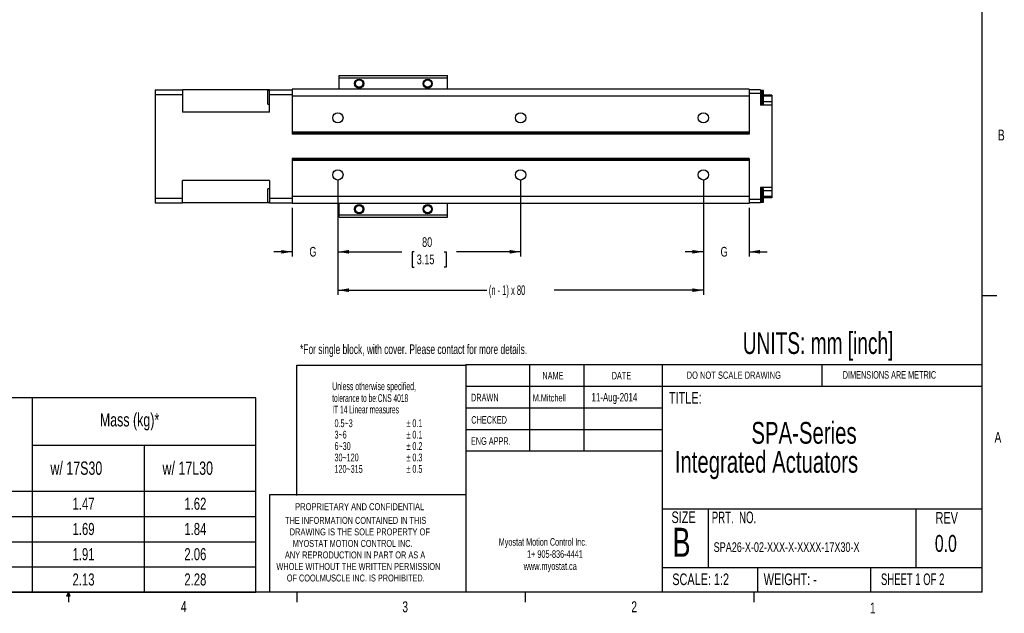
# Model space of a CAD drawing. Extents: x 11 to 421, y 5 to 275.
# Tile 5 of 7: x 205 to 421, y 5 to 135. Entities that reach past the tile are written whole.
import ezdxf
from ezdxf.enums import TextEntityAlignment as Align

# ---------------------------------------------------------------- set-up
doc = ezdxf.new("R2010")
doc.units = 0
doc.layers.get('0').update_dxf_attribs({"linetype": 'CONTINUOUS'})
doc.layers.add('FORMAT', color=7, linetype='CONTINUOUS')
doc.dimstyles.new('SLDDIMSTYLE0', dxfattribs={"dimtxt": 2.116667, "dimasz": 2.4, "dimexe": 0, "dimexo": 0.0625, "dimgap": 0.529167, "dimtad": 0, "dimlfac": 2, "dimrnd": 1e-09, "dimzin": 12, "dimsah": 1, "dimcen": 0.09, "dimazin": 3, "dimtfac": 1, "dimtofl": 0, "dimtmove": 0, "dimatfit": 3})
doc.dimstyles.new('SLDDIMSTYLE1', dxfattribs={"dimtxt": 2.116667, "dimasz": 2.4, "dimexe": 0, "dimexo": 0.0625, "dimgap": 0.529167, "dimtad": 0, "dimlfac": 2, "dimrnd": 1e-09, "dimzin": 12, "dimsah": 1, "dimcen": 0.09, "dimazin": 3, "dimtfac": 1, "dimtmove": 0, "dimatfit": 3})

# ---------------------------------------------------------------- blocks, each defined once
blk = doc.blocks.new('SW_NOTE_0')
at = {"color": 0, "linetype": 'CONTINUOUS'}
for s, width, p in [('Myostat Motion Control Inc.', 0.661111, (0, 0)), ('1+ 905-836-4441', 0.7, (6.2, -2.65)), ('www.myostat.ca', 0.7, (5.47, -5.3))]:
    blk.add_text(s, height=1.651, dxfattribs=dict(at, width=width)).set_placement(p, align=Align.BOTTOM_LEFT)
blk = doc.blocks.new('SW_NOTE_1')
at = {"color": 0, "linetype": 'CONTINUOUS'}
for s, width, p in [('THE INFORMATION CONTAINED IN THIS', 0.657576, (0, 0)), ('DRAWING IS THE SOLE PROPERTY OF', 0.643548, (1, -2.52)), ('MYOSTAT MOTION CONTROL INC. ', 0.65, (1.67, -5.05)), ('ANY REPRODUCTION IN PART OR AS A', 0.634375, (-0.04, -7.57)), ('WHOLE WITHOUT THE WRITTEN PERMISSION', 0.661111, (-1.91, -10.1)), ('OF COOLMUSCLE INC. IS PROHIBITED.', 0.657576, (0.37, -12.62))]:
    blk.add_text(s, height=1.524, dxfattribs=dict(at, width=width)).set_placement(p, align=Align.BOTTOM_LEFT)
blk = doc.blocks.new('SW_NOTE_2')
at = {"color": 0, "linetype": 'CONTINUOUS', "width": 0.7}
for s, height, p in [('SPA-Series', 4.763, (0, 0)), ('Integrated Actuators', 4.7625, (-16.77, -6.35))]:
    blk.add_text(s, height=height, dxfattribs=at).set_placement(p, align=Align.BOTTOM_LEFT)
blk = doc.blocks.new('SW_TABLEANNOTATION_0')
at = {"color": 0, "linetype": 'CONTINUOUS'}
for p, q in [((241.04, 0), (0, 0)), ((192.1, 0), (192.1, -42.56)), ((241.04, -42.56), (241.04, 0)), ((192.1, -10.4), (241.04, -10.4)), ((216.57, -10.4), (216.57, -42.56)), ((0, -20.46), (241.04, -20.46)), ((0, -25.98), (241.04, -25.98)), ((0, -31.51), (241.04, -31.51)), ((0, -37.03), (241.04, -37.03)), ((0, -42.56), (241.04, -42.56))]:
    blk.add_line(p, q, dxfattribs=at)
at = {"color": 0, "linetype": 'CONTINUOUS', "width": 0.7}
for s, height, p in [('Mass (kg)*', 2.91, (206.89, -7.14)), ('w/ 17S30', 2.91, (196.07, -17.73)), ('w/ 17L30', 2.91, (220.61, -17.73)), ('1.47', 2.646, (200.91, -25.31)), ('1.62', 2.646, (225.39, -25.31)), ('1.69', 2.646, (200.91, -30.84)), ('1.84', 2.646, (225.39, -30.84)), ('1.91', 2.646, (200.91, -36.36)), ('2.06', 2.646, (225.39, -36.36)), ('2.13', 2.646, (200.91, -41.89)), ('2.28', 2.646, (225.39, -41.89))]:
    blk.add_text(s, height=height, dxfattribs=at).set_placement(p, align=Align.BOTTOM_LEFT)
blk = doc.blocks.new('_D_28')
at = {"color": 7, "linetype": 'CONTINUOUS'}
for p, q in [((274.91, 100.34), (274.91, 83.5)), ((264.91, 94.09), (264.91, 83.5)), ((264.91, 84.5), (260.91, 84.5)), ((274.91, 84.5), (278.91, 84.5))]:
    blk.add_line(p, q, dxfattribs=at)
for points in [[(264.91, 84.5), (262.51, 84.9), (262.51, 84.1)], [(274.91, 84.5), (277.31, 84.1), (277.31, 84.9)]]:
    blk.add_solid(points, dxfattribs=at)
at = {"color": 7, "linetype": 'CONTINUOUS', "width": 0.7}
blk.add_text('G', height=2.12, dxfattribs=at).set_placement((268.68, 82.82, 38.83), align=Align.BOTTOM_LEFT)
blk = doc.blocks.new('_D_29')
at = {"color": 7, "linetype": 'CONTINUOUS'}
for p, q in [((274.91, 100.34), (274.91, 83.5)), ((314.91, 100.34), (314.91, 83.5)), ((274.91, 84.5), (288.91, 84.5)), ((291.63, 84.5), (291.2, 84.5)), ((291.2, 84.5), (291.2, 81.14)), ((298.18, 84.5), (298.61, 84.5)), ((298.61, 84.5), (298.61, 81.14)), ((314.91, 84.5), (300.9, 84.5)), ((291.2, 81.14), (291.63, 81.14)), ((298.61, 81.14), (298.18, 81.14))]:
    blk.add_line(p, q, dxfattribs=at)
for points in [[(274.91, 84.5), (277.31, 84.1), (277.31, 84.9)], [(314.91, 84.5), (312.51, 84.9), (312.51, 84.1)]]:
    blk.add_solid(points, dxfattribs=at)
at = {"color": 7, "linetype": 'CONTINUOUS', "width": 0.7}
for s, p in [('80', (293.34, 84.93, 38.83)), ('3.15', (292.17, 81.14, 38.83))]:
    blk.add_text(s, height=2.117, dxfattribs=at).set_placement(p, align=Align.BOTTOM_LEFT)
blk = doc.blocks.new('_D_30')
at = {"color": 7, "linetype": 'CONTINUOUS'}
for p, q in [((354.91, 100.34), (354.91, 83.5)), ((364.91, 94.09), (364.91, 83.5)), ((354.91, 84.5), (350.91, 84.5)), ((364.91, 84.5), (368.91, 84.5))]:
    blk.add_line(p, q, dxfattribs=at)
for points in [[(354.91, 84.5), (352.51, 84.9), (352.51, 84.1)], [(364.91, 84.5), (367.31, 84.1), (367.31, 84.9)]]:
    blk.add_solid(points, dxfattribs=at)
at = {"color": 7, "linetype": 'CONTINUOUS', "width": 0.7}
blk.add_text('G', height=2.12, dxfattribs=at).set_placement((358.68, 82.82, 38.83), align=Align.BOTTOM_LEFT)
blk = doc.blocks.new('_D_31')
at = {"color": 7, "linetype": 'CONTINUOUS'}
for p, q in [((274.91, 100.34), (274.91, 75.09)), ((354.91, 100.34), (354.91, 75.09)), ((274.91, 76.09), (307.54, 76.09)), ((354.91, 76.09), (322.27, 76.09))]:
    blk.add_line(p, q, dxfattribs=at)
for points in [[(274.91, 76.09), (277.31, 75.69), (277.31, 76.49)], [(354.91, 76.09), (352.51, 76.49), (352.51, 75.69)]]:
    blk.add_solid(points, dxfattribs=at)
at = {"color": 7, "linetype": 'CONTINUOUS', "width": 0.583333}
blk.add_text('(n - 1) x 80', height=2.1167, dxfattribs=at).set_placement((307.95, 74.4, 38.83), align=Align.BOTTOM_LEFT)

msp = doc.modelspace()

# ---------------------------------------------------------------- linework, layer by layer
at = {"color": 7, "linetype": 'CONTINUOUS'}
for p, q in [((415.9568, 9.9587), (415.9568, 270.3087)), ((275.206, 123.0852), (298.906, 123.0852)), ((275.206, 122.5852), (275.206, 123.0852)), ((298.906, 122.5852), (298.906, 123.0852)), ((275.206, 122.5852), (298.906, 122.5852)), ((275.206, 120.0852), (275.206, 122.5852)), ((298.906, 120.0852), (298.906, 122.5852)), ((234.906, 119.9352), (240.906, 119.9352)), ((234.906, 119.9352), (234.906, 118.9352)), ((234.906, 118.9352), (234.906, 96.2352)), ((234.906, 118.9352), (240.906, 118.9352)), ((240.906, 119.9352), (240.906, 118.9352)), ((259.906, 119.9352), (240.906, 119.9352)), ((240.906, 118.9352), (240.906, 115.0852)), ((259.906, 119.8102), (259.556, 119.8102)), ((259.556, 116.8602), (259.556, 119.8102)), ((259.906, 119.9352), (264.906, 119.9352)), ((259.906, 118.9352), (259.906, 119.9352)), ((259.906, 115.0852), (259.906, 118.9352)), ((259.906, 118.9352), (264.906, 118.9352)), ((364.906, 120.0852), (264.906, 120.0852)), ((264.906, 120.0852), (264.906, 118.5852)), ((364.906, 118.5852), (264.906, 118.5852)), ((264.906, 118.5852), (264.906, 110.6902)), ((364.906, 120.0852), (364.906, 118.5852)), ((367.406, 119.9352), (364.906, 119.9352)), ((367.406, 119.1852), (364.906, 119.1852)), ((364.906, 118.5852), (364.906, 110.6902)), ((367.406, 119.9352), (367.406, 119.1852)), ((367.756, 119.8352), (367.406, 119.8352)), ((367.406, 119.1852), (367.406, 116.5852)), ((367.756, 116.8352), (367.756, 119.8352)), ((368.106, 119.8102), (367.756, 119.8102)), ((368.106, 116.8602), (368.106, 119.8102)), ((369.906, 118.8352), (368.106, 118.8352)), ((369.906, 118.8352), (369.906, 118.5852)), ((369.906, 118.5852), (369.906, 117.3352)), ((259.556, 116.8602), (259.906, 116.8602)), ((367.406, 116.8352), (367.756, 116.8352)), ((369.906, 116.5852), (367.406, 116.5852)), ((367.756, 116.8602), (368.106, 116.8602)), ((369.906, 117.3352), (368.106, 117.3352)), ((369.906, 117.3352), (369.906, 116.5852)), ((369.906, 116.5852), (369.906, 98.5852)), ((259.906, 115.0852), (240.906, 115.0852)), ((364.906, 110.6902), (264.906, 110.6902)), ((264.906, 110.6902), (264.906, 110.4123)), ((364.906, 110.4123), (264.906, 110.4123)), ((264.906, 110.4123), (264.906, 110.2652)), ((364.906, 110.2652), (264.906, 110.2652)), ((364.906, 110.6902), (364.906, 110.4123)), ((364.906, 110.4123), (364.906, 110.2652)), ((364.906, 104.9052), (264.906, 104.9052)), ((264.906, 104.9052), (264.906, 104.7582)), ((364.906, 104.7582), (264.906, 104.7582)), ((264.906, 104.7582), (264.906, 104.4802)), ((364.906, 104.4802), (264.906, 104.4802)), ((264.906, 104.4802), (264.906, 96.5852)), ((364.906, 104.9052), (364.906, 104.7582)), ((364.906, 104.7582), (364.906, 104.4802)), ((364.906, 104.4802), (364.906, 96.5852)), ((259.906, 100.0852), (240.906, 100.0852)), ((240.906, 96.2352), (240.906, 100.0852)), ((259.906, 100.0852), (259.906, 96.2352)), ((259.906, 98.3102), (259.556, 98.3102)), ((259.556, 95.3602), (259.556, 98.3102)), ((369.906, 98.5852), (367.406, 98.5852)), ((367.406, 98.5852), (367.406, 95.9852)), ((367.756, 98.3352), (367.406, 98.3352)), ((367.756, 95.3352), (367.756, 98.3352)), ((368.106, 98.3102), (367.756, 98.3102)), ((368.106, 95.3602), (368.106, 98.3102)), ((369.906, 97.8352), (368.106, 97.8352)), ((369.906, 98.5852), (369.906, 97.8352)), ((369.906, 97.8352), (369.906, 96.5852)), ((234.906, 96.2352), (240.906, 96.2352)), ((234.906, 96.2352), (234.906, 95.2352)), ((234.906, 95.2352), (240.906, 95.2352)), ((240.906, 95.2352), (240.906, 96.2352)), ((259.906, 95.2352), (240.906, 95.2352)), ((259.556, 95.3602), (259.906, 95.3602)), ((259.906, 96.2352), (264.906, 96.2352)), ((259.906, 96.2352), (259.906, 95.2352)), ((259.906, 95.2352), (264.906, 95.2352)), ((364.906, 96.5852), (264.906, 96.5852)), ((264.906, 96.5852), (264.906, 95.0852)), ((364.906, 95.0852), (264.906, 95.0852)), ((275.206, 92.5852), (275.206, 95.0852)), ((298.906, 92.5852), (298.906, 95.0852)), ((364.906, 96.5852), (364.906, 95.0852)), ((367.406, 95.9852), (364.906, 95.9852)), ((367.406, 95.2352), (364.906, 95.2352)), ((367.406, 95.9852), (367.406, 95.2352)), ((367.406, 95.3352), (367.756, 95.3352)), ((367.756, 95.3602), (368.106, 95.3602)), ((369.906, 96.3352), (368.106, 96.3352)), ((369.906, 96.5852), (369.906, 96.3352)), ((275.206, 92.5852), (298.906, 92.5852)), ((275.206, 92.0852), (275.206, 92.5852)), ((275.206, 92.0852), (298.906, 92.0852)), ((298.906, 92.0852), (298.906, 92.5852)), ((415.9568, 74.9374), (419.1318, 74.9374)), ((302.9194, 59.8531), (415.9568, 59.8531)), ((302.9194, 59.8531), (302.9194, 9.9587)), ((316.8169, 59.8531), (316.8169, 40.8031)), ((328.7175, 59.8531), (328.7175, 40.8031)), ((345.8853, 59.8531), (345.8853, 9.9587)), ((380.921, 55.0906), (380.921, 59.8531)), ((302.9194, 55.0906), (415.9568, 55.0906)), ((302.9194, 50.3281), (345.8853, 50.3281)), ((302.9194, 45.5656), (345.8853, 45.5656)), ((345.8853, 40.8031), (302.9194, 40.8031)), ((259.9535, 31.2781), (259.9535, 9.9587)), ((302.9194, 31.2781), (259.9535, 31.2781)), ((345.8853, 28.2432), (415.9568, 28.2432)), ((355.9321, 28.2432), (355.9321, 15.366)), ((401.4296, 28.2432), (401.4296, 15.366)), ((345.8853, 15.366), (415.9568, 15.366)), ((366.793, 15.366), (366.793, 9.9587)), ((391.4795, 15.366), (391.4795, 9.9587)), ((415.9568, 9.9587), (15.9068, 9.9587)), ((215.5889, 9.0805), (215.9254, 9.9587)), ((216.2443, 9.0805), (215.5889, 9.0805)), ((215.9254, 9.9587), (215.9254, 7.8048)), ((215.9254, 9.9587), (216.2443, 9.0805)), ((265.9317, 9.9587), (265.9317, 7.8048)), ((315.9379, 9.9587), (315.9379, 7.8048)), ((365.9442, 9.9587), (365.9442, 7.8048))]:
    msp.add_line(p, q, dxfattribs=at)
at = {"color": 8, "linetype": 'CONTINUOUS'}
for p, q in [((369.906, 118.5852), (368.106, 118.5852)), ((369.906, 96.5852), (368.106, 96.5852))]:
    msp.add_line(p, q, dxfattribs=at)
at = {"color": 7, "linetype": 'CONTINUOUS'}
for centre, radius in [((279.556, 121.3352), 1), ((279.556, 121.3352), 0.8105), ((294.556, 121.3352), 1), ((294.556, 121.3352), 0.8105), ((274.906, 113.8352), 1.125), ((314.906, 113.8352), 1.125), ((354.906, 113.8352), 1.125), ((274.906, 101.3352), 1.125), ((314.906, 101.3352), 1.125), ((354.906, 101.3352), 1.125), ((279.556, 93.8352), 1), ((294.556, 93.8352), 1), ((279.556, 93.8352), 0.8105), ((294.556, 93.8352), 0.8105)]:
    msp.add_circle(centre, radius, dxfattribs=at)
at = {"layer": 'FORMAT'}
for p, q in [((265.9386, 31.1238), (265.9386, 59.6988)), ((265.9386, 59.6988), (302.9263, 59.6988))]:
    msp.add_line(p, q, dxfattribs=at)

# ---------------------------------------------------------------- block references
at = {"color": 7, "linetype": 'CONTINUOUS'}
for name, p in [('SW_TABLEANNOTATION_0', (15.9068, 52.517)), ('SW_NOTE_2', (365.4188, 41.0408)), ('SW_NOTE_1', (263.3542, 24.4643)), ('SW_NOTE_0', (310.1127, 19.6351))]:
    msp.add_blockref(name, p, dxfattribs=at)

# ---------------------------------------------------------------- texts
for s, height, width, p in [('B', 2.3813, 0.7, (419.3916, 108.1592)), ('UNITS: mm [inch]', 4.7625, 0.65625, (363.5387, 60.6923)), ('*For single block, with cover. Please contact for more details.', 2.116667, 0.65, (266.6283, 61.4713)), ('NAME', 1.651, 0.7, (319.6806, 56.0534)), ('DATE', 1.651, 0.7, (334.8453, 56.0534)), ('DO NOT SCALE DRAWING', 1.5875, 0.6475, (351.2507, 56.2122)), ('DIMENSIONS ARE METRIC', 1.651, 0.666667, (385.4163, 56.2211)), ('Unless otherwise specified,', 1.7, 0.532164, (273.6707, 53.6934)), ('tolerance to be:CNS 4018 ', 1.7, 0.508421, (273.6707, 51.0949)), ('DRAWN', 1.651, 0.7, (304.0533, 51.2532)), ('M.Mitchell', 1.5875, 0.7, (317.539, 51.2443)), ('11-Aug-2014', 1.852083, 0.7, (330.4229, 51.1664)), ('TITLE:', 2.54, 0.7, (347.3752, 50.4806)), ('IT 14 Linear measures', 1.7, 0.513158, (273.6707, 48.5949)), ('0.5~3', 1.7, 0.552632, (274.1707, 45.5949)), ('± 0.1', 1.7, 0.552632, (289.9207, 45.5949)), ('CHECKED', 1.651, 0.7, (304.1075, 46.3672)), ('3~6', 1.7, 0.552632, (274.1707, 43.0949)), ('± 0.1', 1.7, 0.552632, (289.9207, 43.0949)), ('ENG APPR.', 1.651, 0.7, (304.034, 41.7312)), ('A', 2.3813, 0.7, (418.6449, 41.9551)), ('6~30', 1.7, 0.552632, (274.1707, 40.5949)), ('± 0.2', 1.7, 0.552632, (289.9207, 40.5949)), ('30~120', 1.7, 0.552632, (274.1707, 38.0949)), ('± 0.3', 1.7, 0.552632, (289.9207, 38.0949)), ('120~315', 1.7, 0.552632, (274.1707, 35.5949)), ('± 0.5', 1.7, 0.552632, (289.9207, 35.5949)), ('PROPRIETARY AND CONFIDENTIAL', 1.524, 0.675, (265.5535, 27.4591)), ('SIZE', 2.54, 0.7, (347.9364, 24.3425)), ('PRT.  NO.', 2.54, 0.622222, (356.7375, 24.3069)), ('REV', 2.54, 0.7, (405.7417, 24.2077)), ('B', 6.35, 0.7, (348.1368, 15.7975)), ('0.0', 3.70417, 0.7, (405.5772, 17.6705)), ('SPA26-X-02-XXX-X-XXXX-17X30-X', 2.116667, 0.7, (357.1615, 18.1379)), ('SCALE: 1:2', 2.54, 0.7, (348.1054, 10.7491)), ('WEIGHT: -', 2.54, 0.7, (368.1188, 10.7491)), ('SHEET 1 OF 2', 2.54, 0.6125, (393.7877, 10.7573)), ('4', 2.3813, 0.7, (240.5412, 4.899)), ('3', 2.3813, 0.7, (289.0208, 4.8455)), ('2', 2.3813, 0.7, (339.1483, 4.8664)), ('1', 2.3813, 0.7, (391.3712, 4.5853))]:
    msp.add_text(s, height=height, dxfattribs=dict(at, width=width)).set_placement(p, align=Align.BOTTOM_LEFT)

# ---------------------------------------------------------------- dimensions: what is measured, and where the dimension line sits
for base, p1, p2, text, dimstyle, picture, middle in [((274.906, 84.4995), (264.906, 95.0852), (274.906, 101.3352), 'G', 'SLDDIMSTYLE1', '_D_28', (269.906, 84.4995)), ((354.906, 76.0852), (274.906, 101.3352), (354.906, 101.3352), '(n - 1) x 80', 'SLDDIMSTYLE0', '_D_31', (314.906, 76.0852)), ((364.906, 84.4995), (354.906, 101.3352), (364.906, 95.0852), 'G', 'SLDDIMSTYLE1', '_D_30', (359.906, 84.4995))]:
    dim = msp.add_linear_dim(base=base, p1=p1, p2=p2, text=text, dimstyle=dimstyle, dxfattribs=at)
    dim.commit()
    dim.dimension.update_dxf_attribs({"geometry": picture, "text_midpoint": middle, "dimtype": 160})
dim = msp.add_linear_dim(base=(314.906, 84.4995), p1=(274.906, 101.3352), p2=(314.906, 101.3352), dimstyle='SLDDIMSTYLE0', dxfattribs=at)
dim.commit()
dim.dimension.update_dxf_attribs({"geometry": '_D_29', "text_midpoint": (294.906, 84.4995), "dimtype": 160})

doc.saveas('drawing.dxf')
